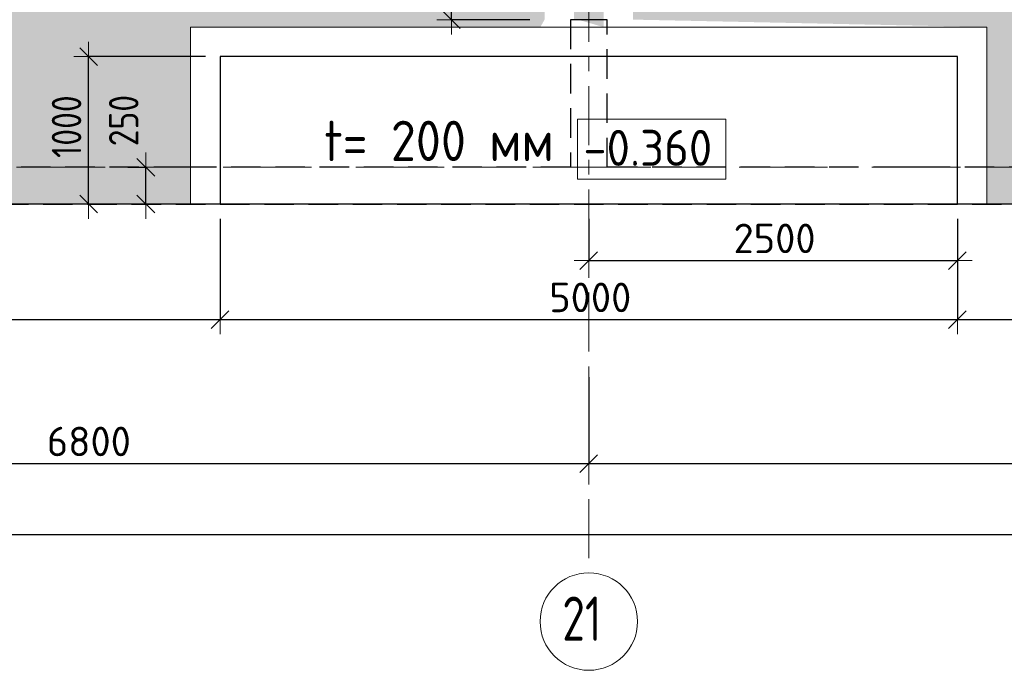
# Model space of a CAD drawing. Header units: metres. Extents: x -38 to 89, y -15 to 19.
# Tile 74 of 120: x 51.09 to 57.77, y -3.41 to 1. Entities that reach past the tile are written whole.
import ezdxf

# ---------------------------------------------------------------- set-up
doc = ezdxf.new("R2010")
doc.units = ezdxf.units.M
doc.header["$PDMODE"] = 65
for name, pattern in [('______11', [0.5, 0.4, -0.05, 0, -0.05]), ('______2', [0.27, 0.2, -0.07]), ('______5', [1.1, 0.8, -0.1, 0.1, -0.1])]:
    doc.linetypes.add(name, pattern=pattern)
for name, color, linetype, lineweight in [('XR$2$Осевая линия (1)', 7, '______5', 13), ('XR$2$Размерная линия (1)', 7, 'Continuous', 13), ('XR$3$Перекрытие (1)', 7, 'Continuous', 35), ('XR$3$Перекрытие (2)', 7, 'Continuous', 35), ('XR$4$Заливка', 7, 'Continuous', 13), ('XR$4$Перекрытие (1)', 7, 'Continuous', 35), ('XR$4$Перекрытие (2)', 7, 'Continuous', 35), ('XR$4$Размерная линия (1)', 7, 'Continuous', 13), ('XR$4$Текст_ примечание', 7, 'Continuous', 13), ('XR$6$Стена (1)', 7, 'Continuous', 35)]:
    doc.layers.add(name, color=color, linetype=linetype, lineweight=lineweight)
doc.styles.add('ISOCPEUR', font='txt')
doc.dimstyles.new('DIMSTYLE_3', dxfattribs={"dimtxt": 0.2, "dimasz": 0.2, "dimexe": 0, "dimexo": 0, "dimgap": 0.1, "dimtad": 2, "dimdec": 0, "dimlfac": 1000, "dimrnd": 5, "dimzin": 12, "dimdsep": 46, "dimtxsty": 'ISOCPEUR', "dimblk1": 'ALL_ML_STRICH', "dimblk2": 'ALL_ML_STRICH', "dimsah": 1, "dimcen": 0, "dimclrd": 7, "dimclre": 256, "dimclrt": 7, "dimadec": 0, "dimazin": 0, "dimtfac": 1, "dimtdec": 0, "dimtix": 1, "dimtmove": 2, "dimatfit": 3, "dimfxl": 0, "dimtzin": 0, "dimlwd": 0, "dimlwe": -3, "dimarcsym": 0})
doc.dimstyles.new('DIMSTYLE_6', dxfattribs={"dimtxt": 0.2, "dimasz": 0.2, "dimexe": 0, "dimexo": 0, "dimgap": 0.1, "dimtad": 2, "dimdec": 0, "dimlfac": 1000, "dimrnd": 5, "dimzin": 12, "dimdsep": 46, "dimtxsty": 'ISOCPEUR', "dimblk1": 'ALL_ML_STRICH', "dimblk2": 'ALL_ML_STRICH', "dimsah": 1, "dimcen": 0, "dimclrd": 7, "dimclre": 256, "dimclrt": 7, "dimadec": 0, "dimazin": 0, "dimtfac": 1, "dimtdec": 0, "dimtix": 1, "dimtmove": 2, "dimatfit": 3, "dimfxl": 0, "dimtvp": 1.2, "dimtzin": 0, "dimlwd": 0, "dimlwe": -3, "dimarcsym": 0})

# ---------------------------------------------------------------- blocks, each defined once
blk = doc.blocks.new('ALL_ML_STRICH')
at = {"color": 0, "linetype": 'ByBlock', "lineweight": -2}
for p, q in [((0, -0.5), (0, 0.5)), ((-1, 0), (0.5, 0)), ((-0.3, -0.3), (0.3, 0.3))]:
    blk.add_line(p, q, dxfattribs=at)
blk = doc.blocks.new('*D16')
at = {"layer": 'DEFPOINTS', "color": 7, "linetype": 'Continuous', "lineweight": 13, "transparency": 33554687}
for p in [(54.95, -1.4027), (48.15, -1.6059), (48.15, -2.009)]:
    blk.add_point(p, dxfattribs=at)
at = {"layer": 'XR$2$Размерная линия (1)', "color": 9, "linetype": 'Continuous', "lineweight": -2, "true_color": 0xc7c7c7, "transparency": 33554687}
for p, q in [((54.95, -1.4227), (54.95, -2.009)), ((48.15, -1.6259), (48.15, -2.009))]:
    blk.add_line(p, q, dxfattribs=at)
at = {"layer": 'XR$2$Размерная линия (1)', "color": 7, "linetype": 'Continuous', "lineweight": -2, "transparency": 33554687}
blk.add_line((48.15, -2.009), (54.95, -2.009), dxfattribs=at)
at = {"layer": 'XR$2$Размерная линия (1)', "color": 7, "linetype": 'Continuous', "lineweight": 13, "transparency": 33554687, "xscale": 0.2, "yscale": 0.2, "zscale": 0.2, "rotation": 180}
blk.add_blockref('ALL_ML_STRICH', (48.15, -2.009), dxfattribs=at)
at = {"layer": 'XR$2$Размерная линия (1)', "color": 7, "linetype": 'Continuous', "lineweight": 13, "transparency": 33554687, "xscale": 0.2, "yscale": 0.2, "zscale": 0.2}
blk.add_blockref('ALL_ML_STRICH', (54.95, -2.009), dxfattribs=at)
at = {"layer": 'XR$2$Размерная линия (1)', "color": 7, "linetype": 'Continuous', "lineweight": 13, "transparency": 33554687, "insert": (51.56, -1.859), "char_height": 0.2, "width": 0.8, "attachment_point": 5, "style": 'ISOCPEUR'}
blk.add_mtext('\\A1;{6800}', dxfattribs=at)
blk = doc.blocks.new('*D17')
at = {"layer": 'DEFPOINTS', "color": 7, "linetype": 'Continuous', "lineweight": 13, "transparency": 33554687}
for p in [(61.6, -1.033), (54.95, -1.4027), (54.95, -2.009)]:
    blk.add_point(p, dxfattribs=at)
at = {"layer": 'XR$2$Размерная линия (1)', "color": 9, "linetype": 'Continuous', "lineweight": -2, "true_color": 0xc7c7c7, "transparency": 33554687}
for p, q in [((61.6, -1.053), (61.6, -2.009)), ((54.95, -1.4227), (54.95, -2.009))]:
    blk.add_line(p, q, dxfattribs=at)
at = {"layer": 'XR$2$Размерная линия (1)', "color": 7, "linetype": 'Continuous', "lineweight": -2, "transparency": 33554687}
blk.add_line((54.95, -2.009), (61.6, -2.009), dxfattribs=at)
at = {"layer": 'XR$2$Размерная линия (1)', "color": 7, "linetype": 'Continuous', "lineweight": 13, "transparency": 33554687, "xscale": 0.2, "yscale": 0.2, "zscale": 0.2, "rotation": 180}
blk.add_blockref('ALL_ML_STRICH', (54.95, -2.009), dxfattribs=at)
at = {"layer": 'XR$2$Размерная линия (1)', "color": 7, "linetype": 'Continuous', "lineweight": 13, "transparency": 33554687, "xscale": 0.2, "yscale": 0.2, "zscale": 0.2}
blk.add_blockref('ALL_ML_STRICH', (61.6, -2.009), dxfattribs=at)
at = {"layer": 'XR$2$Размерная линия (1)', "color": 7, "linetype": 'Continuous', "lineweight": 13, "transparency": 33554687, "insert": (58.285, -1.859), "char_height": 0.2, "width": 0.8, "attachment_point": 5, "style": 'ISOCPEUR'}
blk.add_mtext('\\A1;{6650}', dxfattribs=at)
blk = doc.blocks.new('*D18')
at = {"layer": 'DEFPOINTS', "color": 7, "linetype": 'Continuous', "lineweight": 13, "transparency": 33554687}
for p in [(0.5, -2.3633), (61.6, -2.4001), (0.5, -2.4901)]:
    blk.add_point(p, dxfattribs=at)
at = {"layer": 'XR$2$Размерная линия (1)', "color": 9, "linetype": 'Continuous', "lineweight": -2, "true_color": 0xc7c7c7, "transparency": 33554687}
for p, q in [((0.5, -2.3833), (0.5, -2.4901)), ((61.6, -2.4201), (61.6, -2.4901))]:
    blk.add_line(p, q, dxfattribs=at)
at = {"layer": 'XR$2$Размерная линия (1)', "color": 7, "linetype": 'Continuous', "lineweight": -2, "transparency": 33554687}
blk.add_line((0.5, -2.4901), (61.6, -2.4901), dxfattribs=at)
at = {"layer": 'XR$2$Размерная линия (1)', "color": 7, "linetype": 'Continuous', "lineweight": 13, "transparency": 33554687, "xscale": 0.2, "yscale": 0.2, "zscale": 0.2, "rotation": 180}
blk.add_blockref('ALL_ML_STRICH', (0.5, -2.4901), dxfattribs=at)
at = {"layer": 'XR$2$Размерная линия (1)', "color": 7, "linetype": 'Continuous', "lineweight": 13, "transparency": 33554687, "xscale": 0.2, "yscale": 0.2, "zscale": 0.2}
blk.add_blockref('ALL_ML_STRICH', (61.6, -2.4901), dxfattribs=at)
at = {"layer": 'XR$2$Размерная линия (1)', "color": 7, "linetype": 'Continuous', "lineweight": 13, "transparency": 33554687, "insert": (31.1, -2.3401), "char_height": 0.2, "width": 1, "attachment_point": 5, "style": 'ISOCPEUR'}
blk.add_mtext('\\A1;{61100}', dxfattribs=at)
blk = doc.blocks.new('*D291')
at = {"layer": 'DEFPOINTS', "color": 7, "linetype": 'Continuous', "lineweight": 13, "transparency": 33554687}
for p in [(54.65, 1.4), (54.0188, 1), (54.65, 1)]:
    blk.add_point(p, dxfattribs=at)
at = {"layer": 'XR$4$Размерная линия (1)', "color": 9, "linetype": 'Continuous', "lineweight": -2, "true_color": 0xc7c7c7, "transparency": 33554687}
for p, q in [((54.55, 1.4), (54.0188, 1.4)), ((54.55, 1), (54.0188, 1))]:
    blk.add_line(p, q, dxfattribs=at)
at = {"layer": 'XR$4$Размерная линия (1)', "color": 7, "linetype": 'Continuous', "lineweight": -2, "transparency": 33554687}
blk.add_line((54.0188, 1), (54.0188, 1.4), dxfattribs=at)
at = {"layer": 'XR$4$Размерная линия (1)', "color": 7, "linetype": 'Continuous', "lineweight": 13, "transparency": 33554687, "xscale": 0.2, "yscale": 0.2, "zscale": 0.2}
for p, rotation in [((54.0188, 1.4), 90), ((54.0188, 1), 270)]:
    blk.add_blockref('ALL_ML_STRICH', p, dxfattribs=dict(at, rotation=rotation))
at = {"layer": 'XR$4$Размерная линия (1)', "color": 7, "linetype": 'Continuous', "lineweight": 13, "transparency": 33554687, "insert": (53.6188, 1.5329), "char_height": 0.2, "width": 0.5, "attachment_point": 5, "rotation": 90, "style": 'ISOCPEUR'}
blk.add_mtext('\\W0.83;\\A1;{400}', dxfattribs=at)
blk = doc.blocks.new('*D332')
at = {"layer": 'DEFPOINTS', "color": 7, "linetype": 'Continuous', "lineweight": 13, "transparency": 33554687}
for p in [(51.9251, 0), (51.9096, -0.25), (51.9463, -0.25)]:
    blk.add_point(p, dxfattribs=at)
at = {"layer": 'XR$4$Размерная линия (1)', "color": 9, "linetype": 'Continuous', "lineweight": -2, "true_color": 0xc7c7c7, "transparency": 33554687}
for p, q in [((51.8251, 0), (51.9463, 0)), ((51.9463, -0.25), (51.9463, -0.25))]:
    blk.add_line(p, q, dxfattribs=at)
at = {"layer": 'XR$4$Размерная линия (1)', "color": 7, "linetype": 'Continuous', "lineweight": -2, "transparency": 33554687}
blk.add_line((51.9463, -0.25), (51.9463, 0), dxfattribs=at)
at = {"layer": 'XR$4$Размерная линия (1)', "color": 7, "linetype": 'Continuous', "lineweight": 13, "transparency": 33554687, "xscale": 0.2, "yscale": 0.2, "zscale": 0.2}
for p, rotation in [((51.9463, 0), 90), ((51.9463, -0.25), 270)]:
    blk.add_blockref('ALL_ML_STRICH', p, dxfattribs=dict(at, rotation=rotation))
at = {"layer": 'XR$4$Размерная линия (1)', "color": 7, "linetype": 'Continuous', "lineweight": 13, "transparency": 33554687, "insert": (51.7965, 0.3161), "char_height": 0.2, "width": 0.5, "attachment_point": 5, "rotation": 90, "style": 'ISOCPEUR'}
blk.add_mtext('\\W0.83;\\A1;{250}', dxfattribs=at)
blk = doc.blocks.new('*D333')
at = {"layer": 'DEFPOINTS', "color": 7, "linetype": 'Continuous', "lineweight": 13, "transparency": 33554687}
for p in [(52.45, 0.75), (51.5585, -0.25), (52.0495, -0.25)]:
    blk.add_point(p, dxfattribs=at)
at = {"layer": 'XR$4$Размерная линия (1)', "color": 9, "linetype": 'Continuous', "lineweight": -2, "true_color": 0xc7c7c7, "transparency": 33554687}
for p, q in [((52.35, 0.75), (51.5585, 0.75)), ((51.9495, -0.25), (51.5585, -0.25))]:
    blk.add_line(p, q, dxfattribs=at)
at = {"layer": 'XR$4$Размерная линия (1)', "color": 7, "linetype": 'Continuous', "lineweight": -2, "transparency": 33554687}
blk.add_line((51.5585, -0.25), (51.5585, 0.75), dxfattribs=at)
at = {"layer": 'XR$4$Размерная линия (1)', "color": 7, "linetype": 'Continuous', "lineweight": 13, "transparency": 33554687, "xscale": 0.2, "yscale": 0.2, "zscale": 0.2}
for p, rotation in [((51.5585, 0.75), 90), ((51.5585, -0.25), 270)]:
    blk.add_blockref('ALL_ML_STRICH', p, dxfattribs=dict(at, rotation=rotation))
at = {"layer": 'XR$4$Размерная линия (1)', "color": 7, "linetype": 'Continuous', "lineweight": 13, "transparency": 33554687, "insert": (51.4085, 0.275), "char_height": 0.2, "width": 0.666667, "attachment_point": 5, "rotation": 90, "style": 'ISOCPEUR'}
blk.add_mtext('\\W0.83;\\A1;{1000}', dxfattribs=at)
blk = doc.blocks.new('*D345')
at = {"layer": 'DEFPOINTS', "color": 7, "linetype": 'Continuous', "lineweight": 13, "transparency": 33554687}
for p in [(54.95, -0.25), (57.45, -0.25), (54.95, -0.6326)]:
    blk.add_point(p, dxfattribs=at)
at = {"layer": 'XR$4$Размерная линия (1)', "color": 9, "linetype": 'Continuous', "lineweight": -2, "true_color": 0xc7c7c7, "transparency": 33554687}
for p, q in [((54.95, -0.35), (54.95, -0.6326)), ((57.45, -0.35), (57.45, -0.6326))]:
    blk.add_line(p, q, dxfattribs=at)
at = {"layer": 'XR$4$Размерная линия (1)', "color": 7, "linetype": 'Continuous', "lineweight": -2, "transparency": 33554687}
blk.add_line((54.95, -0.6326), (57.45, -0.6326), dxfattribs=at)
at = {"layer": 'XR$4$Размерная линия (1)', "color": 7, "linetype": 'Continuous', "lineweight": 13, "transparency": 33554687, "xscale": 0.2, "yscale": 0.2, "zscale": 0.2, "rotation": 180}
blk.add_blockref('ALL_ML_STRICH', (54.95, -0.6326), dxfattribs=at)
at = {"layer": 'XR$4$Размерная линия (1)', "color": 7, "linetype": 'Continuous', "lineweight": 13, "transparency": 33554687, "xscale": 0.2, "yscale": 0.2, "zscale": 0.2}
blk.add_blockref('ALL_ML_STRICH', (57.45, -0.6326), dxfattribs=at)
at = {"layer": 'XR$4$Размерная линия (1)', "color": 7, "linetype": 'Continuous', "lineweight": 13, "transparency": 33554687, "insert": (56.21, -0.4826), "char_height": 0.2, "width": 0.8, "attachment_point": 5, "style": 'ISOCPEUR'}
blk.add_mtext('\\A1;{2500}', dxfattribs=at)
blk = doc.blocks.new('*D490')
at = {"layer": 'DEFPOINTS', "color": 7, "linetype": 'Continuous', "lineweight": 13, "transparency": 33554687}
for p in [(48.025, -0.25), (52.45, -0.25), (48.025, -1.0326)]:
    blk.add_point(p, dxfattribs=at)
at = {"layer": 'XR$4$Размерная линия (1)', "color": 9, "linetype": 'Continuous', "lineweight": -2, "true_color": 0xc7c7c7, "transparency": 33554687}
for p, q in [((48.025, -0.35), (48.025, -1.0326)), ((52.45, -0.35), (52.45, -1.0326))]:
    blk.add_line(p, q, dxfattribs=at)
at = {"layer": 'XR$4$Размерная линия (1)', "color": 7, "linetype": 'Continuous', "lineweight": -2, "transparency": 33554687}
blk.add_line((48.025, -1.0326), (52.45, -1.0326), dxfattribs=at)
at = {"layer": 'XR$4$Размерная линия (1)', "color": 7, "linetype": 'Continuous', "lineweight": 13, "transparency": 33554687, "xscale": 0.2, "yscale": 0.2, "zscale": 0.2, "rotation": 180}
blk.add_blockref('ALL_ML_STRICH', (48.025, -1.0326), dxfattribs=at)
at = {"layer": 'XR$4$Размерная линия (1)', "color": 7, "linetype": 'Continuous', "lineweight": 13, "transparency": 33554687, "xscale": 0.2, "yscale": 0.2, "zscale": 0.2}
blk.add_blockref('ALL_ML_STRICH', (52.45, -1.0326), dxfattribs=at)
at = {"layer": 'XR$4$Размерная линия (1)', "color": 7, "linetype": 'Continuous', "lineweight": 13, "transparency": 33554687, "insert": (50.2275, -0.8826), "char_height": 0.2, "width": 0.8, "attachment_point": 5, "style": 'ISOCPEUR'}
blk.add_mtext('\\A1;{4425}', dxfattribs=at)
blk = doc.blocks.new('*D491')
at = {"layer": 'DEFPOINTS', "color": 7, "linetype": 'Continuous', "lineweight": 13, "transparency": 33554687}
for p in [(52.45, -0.25), (57.45, -0.25), (52.45, -1.0326)]:
    blk.add_point(p, dxfattribs=at)
at = {"layer": 'XR$4$Размерная линия (1)', "color": 9, "linetype": 'Continuous', "lineweight": -2, "true_color": 0xc7c7c7, "transparency": 33554687}
for p, q in [((52.45, -0.35), (52.45, -1.0326)), ((57.45, -0.35), (57.45, -1.0326))]:
    blk.add_line(p, q, dxfattribs=at)
at = {"layer": 'XR$4$Размерная линия (1)', "color": 7, "linetype": 'Continuous', "lineweight": -2, "transparency": 33554687}
blk.add_line((52.45, -1.0326), (57.45, -1.0326), dxfattribs=at)
at = {"layer": 'XR$4$Размерная линия (1)', "color": 7, "linetype": 'Continuous', "lineweight": 13, "transparency": 33554687, "xscale": 0.2, "yscale": 0.2, "zscale": 0.2, "rotation": 180}
blk.add_blockref('ALL_ML_STRICH', (52.45, -1.0326), dxfattribs=at)
at = {"layer": 'XR$4$Размерная линия (1)', "color": 7, "linetype": 'Continuous', "lineweight": 13, "transparency": 33554687, "xscale": 0.2, "yscale": 0.2, "zscale": 0.2}
blk.add_blockref('ALL_ML_STRICH', (57.45, -1.0326), dxfattribs=at)
at = {"layer": 'XR$4$Размерная линия (1)', "color": 7, "linetype": 'Continuous', "lineweight": 13, "transparency": 33554687, "insert": (54.96, -0.8826), "char_height": 0.2, "width": 0.8, "attachment_point": 5, "style": 'ISOCPEUR'}
blk.add_mtext('\\A1;{5000}', dxfattribs=at)
blk = doc.blocks.new('*D492')
at = {"layer": 'DEFPOINTS', "color": 7, "linetype": 'Continuous', "lineweight": 13, "transparency": 33554687}
for p in [(57.45, -0.25), (61.85, -0.25), (57.45, -1.0326)]:
    blk.add_point(p, dxfattribs=at)
at = {"layer": 'XR$4$Размерная линия (1)', "color": 9, "linetype": 'Continuous', "lineweight": -2, "true_color": 0xc7c7c7, "transparency": 33554687}
for p, q in [((57.45, -0.35), (57.45, -1.0326)), ((61.85, -0.35), (61.85, -1.0326))]:
    blk.add_line(p, q, dxfattribs=at)
at = {"layer": 'XR$4$Размерная линия (1)', "color": 7, "linetype": 'Continuous', "lineweight": -2, "transparency": 33554687}
blk.add_line((57.45, -1.0326), (61.85, -1.0326), dxfattribs=at)
at = {"layer": 'XR$4$Размерная линия (1)', "color": 7, "linetype": 'Continuous', "lineweight": 13, "transparency": 33554687, "xscale": 0.2, "yscale": 0.2, "zscale": 0.2, "rotation": 180}
blk.add_blockref('ALL_ML_STRICH', (57.45, -1.0326), dxfattribs=at)
at = {"layer": 'XR$4$Размерная линия (1)', "color": 7, "linetype": 'Continuous', "lineweight": 13, "transparency": 33554687, "xscale": 0.2, "yscale": 0.2, "zscale": 0.2}
blk.add_blockref('ALL_ML_STRICH', (61.85, -1.0326), dxfattribs=at)
at = {"layer": 'XR$4$Размерная линия (1)', "color": 7, "linetype": 'Continuous', "lineweight": 13, "transparency": 33554687, "insert": (59.64, -0.8826), "char_height": 0.2, "width": 0.8, "attachment_point": 5, "style": 'ISOCPEUR'}
blk.add_mtext('\\A1;{4400}', dxfattribs=at)

msp = doc.modelspace()

# ---------------------------------------------------------------- hatches: boundary and pattern name
at = {"layer": 'XR$4$Заливка', "linetype": 'Continuous', "lineweight": 13, "true_color": 0xf1f1f1, "transparency": 33554687}
h = msp.add_hatch(color=7, dxfattribs=at)
h.paths.add_polyline_path([(32.725, -0.25), (38.6498, -0.25), (38.6498, 0.95), (41.525, 0.95), (41.525, -0.25), (45.35, -0.25), (45.35, 0.95), (47.8219, 0.95), (47.85, 1), (47.85, 1.4), (48.05, 1.4), (48.05, 1), (48.0781, 1), (48.225, 0.95), (48.225, -0.25), (52.25, -0.25), (52.25, 0.95), (54.6219, 0.95), (54.65, 1), (54.65, 1.4), (54.85, 1.4), (54.85, 1), (54.8781, 1), (55.05, 0.95), (55.05, 1.4), (55.25, 1.4), (55.25, 1), (55.2781, 1), (57.65, 0.95), (57.65, -0.25), (61.85, -0.25), (61.85, 16.65), (54.2, 16.65), (54.2, 15.4), (51.8281, 15.4), (51.8, 15.35), (51.8, 14.95), (51.6, 14.95), (51.6, 15.35), (51.5719, 15.35), (51.425, 15.4), (51.425, 15.3719), (51.375, 15.25), (51.175, 15.25), (51.175, 15.65), (51.375, 15.65), (51.375, 15.6781), (51.425, 15.85), (51.175, 15.85), (51.175, 16.25), (51.375, 16.25), (51.375, 16.2781), (51.425, 16.65), (48.7105, 16.65), (48.71, 14.5903), (45.65, 14.5903), (45.65, 16.65), (42.85, 16.65), (42.85, 11.79), (41.0797, 11.79), (41.0797, 16.65), (32.725, 16.65)])
h.paths.add_polyline_path([(51.375, 12.25), (51.175, 12.25), (51.175, 12.65), (51.375, 12.65)], flags=16)
h.paths.add_polyline_path([(51.175, 13.85), (51.375, 13.85), (51.375, 13.45), (51.175, 13.45)], flags=16)
h.paths.add_polyline_path([(43.05, 15.675), (43.05, 15.625), (43, 15.625), (43, 15.675)], flags=16)
h.paths.add_polyline_path([(43.1, 16.4), (43.2, 16.4), (43.2, 16.2), (43.1, 16.2)], flags=16)
h.paths.add_polyline_path([(47.825, 6.6), (48.025, 6.6), (48.025, 6.25), (47.825, 6.25)], flags=16)
h.paths.add_polyline_path([(51.175, 15.05), (51.375, 15.05), (51.375, 14.65), (51.175, 14.65)], flags=16)
h.paths.add_polyline_path([(33.175, 10), (33.175, 9.65), (32.975, 9.65), (32.975, 10)], flags=16)
h.paths.add_polyline_path([(32.95, 11.29), (32.95, 11.54), (33.2, 11.54), (33.2, 11.29)], flags=16)
h.paths.add_polyline_path([(35.325, 11.68), (35.725, 11.68), (35.725, 11.28), (35.325, 11.28)], flags=16)
h.paths.add_polyline_path([(51.175, 14.45), (51.375, 14.45), (51.375, 14.05), (51.175, 14.05)], flags=16)
h.paths.add_polyline_path([(33.325, 6.79), (33.325, 6.59), (32.975, 6.59), (32.975, 6.79)], flags=16)
h.paths.add_polyline_path([(41.0147, 9.52), (41.5147, 9.52), (41.5147, 9.36), (41.0147, 9.36)], flags=16)
h.paths.add_polyline_path([(51.6, 10.32), (51.95, 10.32), (51.95, 10.12), (51.6, 10.12)], flags=16)
h.paths.add_polyline_path([(51.6, 12.88), (52, 12.88), (52, 12.48), (51.6, 12.48)], flags=16)
h.paths.add_polyline_path([(46.15, 7.2), (46.55, 7.2), (46.55, 6.8), (46.15, 6.8)], flags=16)
h.paths.add_polyline_path([(46.8505, 7.08), (46.8505, 7.28), (47.0505, 7.28), (47.0505, 7.08)], flags=16)
h.paths.add_polyline_path([(47.8505, 7.08), (47.8505, 7.28), (48.0505, 7.28), (48.0505, 7.08)], flags=16)
h.paths.add_polyline_path([(52.125, 9.38), (52.125, 9.22), (51.625, 9.22), (51.625, 9.38)], flags=16)
h.paths.add_polyline_path([(49.96, 9.37), (49.96, 9.12), (49.71, 9.12), (49.71, 9.37)], flags=16)
h.paths.add_polyline_path([(51, 7), (51, 7.2), (51.35, 7.2), (51.35, 7)], flags=16)
h.paths.add_polyline_path([(52.585, 9.38), (52.585, 9.22), (52.285, 9.22), (52.285, 9.38)], flags=16)
h.paths.add_polyline_path([(52.8, 9.4019), (53.15, 9.4019), (53.15, 9.2019), (52.8, 9.2019)], flags=16)
h.paths.add_polyline_path([(53.57, 9), (53.92, 9), (53.92, 8.8), (53.57, 8.8)], flags=16)
h.paths.add_polyline_path([(54.04, 8.8), (54.04, 9), (54.24, 9), (54.24, 8.8)], flags=16)
h.paths.add_polyline_path([(54.425, 6.7), (54.425, 7.1), (54.825, 7.1), (54.825, 6.7)], flags=16)
h.paths.add_polyline_path([(54.945, 10.7), (54.545, 10.7), (54.545, 11.1), (54.945, 11.1)], flags=16)
h.paths.add_polyline_path([(54.62, 8.75), (54.62, 8.95), (54.97, 8.95), (54.97, 8.75)], flags=16)
h.paths.add_polyline_path([(54.825, 6.15), (54.625, 6.15), (54.625, 6.5), (54.825, 6.5)], flags=16)
h.paths.add_polyline_path([(55.075, 6.18), (55.075, 6.58), (55.475, 6.58), (55.475, 6.18)], flags=16)
h.paths.add_polyline_path([(55.125, 5.3), (55.075, 5.3), (55.075, 5.35), (55.125, 5.35)], flags=16)
h.paths.add_polyline_path([(55.075, 5.85), (55.075, 5.9), (55.125, 5.9), (55.125, 5.85)], flags=16)
h.paths.add_polyline_path([(55.275, 10.725), (55.225, 10.725), (55.225, 10.775), (55.275, 10.775)], flags=16)
h.paths.add_polyline_path([(55.775, 10.725), (55.775, 10.775), (55.825, 10.775), (55.825, 10.725)], flags=16)
h.paths.add_polyline_path([(57.2, 6.17), (56.95, 6.17), (56.95, 6.62), (57.2, 6.62)], flags=16)
h.paths.add_polyline_path([(57.2, 9.19), (57.6, 9.19), (57.6, 8.79), (57.2, 8.79)], flags=16)
h.paths.add_polyline_path([(41.35, 1), (41.15, 1), (41.15, 1.4), (41.35, 1.4)], flags=16)
h.paths.add_polyline_path([(61.6, 9.8), (61.4, 9.8), (61.4, 10.3), (61.6, 10.3)], flags=16)
h.paths.add_polyline_path([(33.3499, 8.9317), (33.3499, 8.5317), (32.9499, 8.5317), (32.9499, 8.9317)], flags=16)
h.paths.add_polyline_path([(38.75, 16.35), (38.95, 16.35), (38.95, 16.25), (38.75, 16.25)], flags=16)
h.paths.add_polyline_path([(39.05, 6.85), (38.85, 6.85), (38.85, 7.2), (39.05, 7.2)], flags=16)
h.paths.add_polyline_path([(42.85, 9.125), (42.15, 9.125), (42.15, 9.505), (42.85, 9.505)], flags=16)
h.paths.add_polyline_path([(42.62, 7.17), (43.02, 7.17), (43.02, 6.87), (42.62, 6.87)], flags=16)
h.paths.add_polyline_path([(35.0662, 5.757), (35.081, 5.7366), (35.0888, 5.7126), (35.0888, 5.6874), (35.081, 5.6634), (35.0662, 5.643), (35.0458, 5.6281), (35.0218, 5.6203), (34.9965, 5.6203), (34.9725, 5.6281), (34.9521, 5.643), (34.9373, 5.6634), (34.9295, 5.6874), (34.9295, 5.7126), (34.9373, 5.7366), (34.9521, 5.757), (34.9725, 5.7719), (34.9965, 5.7797), (35.0218, 5.7797), (35.0458, 5.7719)], flags=16)
h.paths.add_polyline_path([(45.15, 7.15), (45.15, 7.2), (45.2, 7.2), (45.2, 7.15)], flags=16)
h.paths.add_polyline_path([(45.75, 7.15), (45.7, 7.15), (45.7, 7.2), (45.75, 7.2)], flags=16)
h.paths.add_polyline_path([(45.9, 11.4), (45.9, 11.65), (46.15, 11.65), (46.15, 11.4)], flags=16)
h.paths.add_polyline_path([(41.935, 9.36), (41.665, 9.36), (41.665, 9.52), (41.935, 9.52)], flags=16)
h.paths.add_polyline_path([(48.275, 5.8), (48.275, 5.85), (48.325, 5.85), (48.325, 5.8)], flags=16)
h.paths.add_polyline_path([(48.625, 11.68), (48.625, 11.28), (48.225, 11.28), (48.225, 11.68)], flags=16)
h.paths.add_polyline_path([(41.35, 6.87), (40.95, 6.87), (40.95, 7.27), (41.35, 7.27)], flags=16)
h.paths.add_polyline_path([(37.1, 4.7), (37.05, 4.7), (37.05, 4.75), (37.1, 4.75)], flags=16)
h.paths.add_polyline_path([(41.575, 6.32), (41.575, 6.67), (41.775, 6.67), (41.775, 6.32)], flags=16)
h.paths.add_polyline_path([(39.2126, 4.76), (39.1874, 4.76), (39.1634, 4.7678), (39.143, 4.7827), (39.1281, 4.8031), (39.1203, 4.8271), (39.1203, 4.8523), (39.1281, 4.8763), (39.143, 4.8967), (39.1634, 4.9116), (39.1874, 4.9194), (39.2126, 4.9194), (39.2366, 4.9116), (39.257, 4.8967), (39.2719, 4.8763), (39.2797, 4.8523), (39.2797, 4.8271), (39.2719, 4.8031), (39.257, 4.7827), (39.2366, 4.7678)], flags=16)
h.paths.add_polyline_path([(42.005, 6.87), (41.605, 6.87), (41.605, 7.27), (42.005, 7.27)], flags=16)
h.paths.add_polyline_path([(37.1, 4.2), (37.1, 4.15), (37.05, 4.15), (37.05, 4.2)], flags=16)
h.paths.add_polyline_path([(41.1259, 6.47), (41.1259, 6.67), (41.3259, 6.67), (41.3259, 6.47)], flags=16)
h.paths.add_polyline_path([(48.65, 6.8), (48.25, 6.8), (48.25, 7.2), (48.65, 7.2)], flags=16)
h.paths.add_polyline_path([(48.275, 6.35), (48.275, 6.4), (48.325, 6.4), (48.325, 6.35)], flags=16)
h.paths.add_polyline_path([(48.87, 11.08), (48.87, 10.88), (48.52, 10.88), (48.52, 11.08)], flags=16)
h.paths.add_polyline_path([(49.4, 6.8), (49.4, 7.1), (49.8, 7.1), (49.8, 6.8)], flags=16)

# ---------------------------------------------------------------- linework, layer by layer
at = {"layer": 'XR$2$Осевая линия (1)', "color": 253, "linetype": '______11', "lineweight": 13, "true_color": 0xa0a0a0, "transparency": 33554687}
for p, q in [((54.95, -2.65), (54.95, 8.98)), ((-2.63, 0), (62.6, 0))]:
    msp.add_line(p, q, dxfattribs=at)
at = {"layer": 'XR$2$Осевая линия (1)', "color": 7, "linetype": 'Continuous', "lineweight": 13, "transparency": 33554687}
msp.add_circle((54.9504, -3.0799), 0.3304, dxfattribs=at)
at = {"layer": 'XR$3$Перекрытие (1)', "color": 7, "linetype": 'Continuous', "lineweight": 13, "transparency": 33554687}
for p, q in [((52.45, -0.25), (52.45, 0.75)), ((52.45, 0.75), (57.45, 0.75)), ((57.45, 0.75), (57.45, -0.25)), ((48.025, -0.25), (52.45, -0.25)), ((57.45, -0.25), (61.85, -0.25))]:
    msp.add_line(p, q, dxfattribs=at)
at = {"layer": 'XR$3$Перекрытие (2)', "color": 7, "linetype": 'Continuous', "lineweight": 13, "transparency": 33554687}
for p, q in [((52.25, 0.95), (52.25, -0.25)), ((57.65, 0.95), (52.25, 0.95)), ((57.65, -0.25), (57.65, 0.95)), ((52.25, -0.25), (57.65, -0.25))]:
    msp.add_line(p, q, dxfattribs=at)
at = {"layer": 'XR$4$Перекрытие (1)', "color": 7, "linetype": 'Continuous', "lineweight": 25, "transparency": 33554687}
for p, q in [((52.45, 0.75), (52.45, -0.25)), ((57.45, 0.75), (52.45, 0.75)), ((57.45, -0.25), (57.45, 0.75)), ((52.45, -0.25), (48.025, -0.25)), ((61.85, -0.25), (57.45, -0.25))]:
    msp.add_line(p, q, dxfattribs=at)
at = {"layer": 'XR$4$Перекрытие (2)', "color": 7, "linetype": '______2', "lineweight": 18, "transparency": 33554687}
for p, q in [((52.25, -0.25), (52.25, 0.95)), ((52.25, 0.95), (57.65, 0.95)), ((57.65, 0.95), (57.65, -0.25))]:
    msp.add_line(p, q, dxfattribs=at)
at = {"layer": 'XR$4$Перекрытие (2)', "color": 7, "linetype": 'Continuous', "lineweight": 25, "transparency": 33554687}
msp.add_line((57.45, -0.25), (52.45, -0.25), dxfattribs=at)
at = {"layer": 'XR$4$Текст_ примечание', "color": 7, "linetype": 'Continuous', "lineweight": 13, "transparency": 33554687}
msp.add_lwpolyline([(54.8727, -0.0802), (55.8802, -0.0802), (55.8802, 0.326), (54.8727, 0.326), (54.8727, -0.0802)], dxfattribs=at)
at = {"layer": 'XR$6$Стена (1)', "color": 253, "linetype": '______2', "lineweight": -3, "true_color": 0xa0a0a0, "transparency": 33554687}
for p, q in [((54.995, 1), (54.825, 1)), ((54.825, 1), (54.825, 0)), ((55.075, 1), (54.995, 1)), ((55.075, 0), (55.075, 1)), ((52.1998, 0), (50.17, 0)), ((52.3198, 0), (52.1998, 0)), ((54.825, 0), (52.3198, 0)), ((57.08, 0), (55.075, 0)), ((57.2, 0), (57.08, 0)), ((61.6, 0), (57.2, 0)), ((48.25, -0.25), (61.6, -0.25))]:
    msp.add_line(p, q, dxfattribs=at)

# ---------------------------------------------------------------- texts
at = {"layer": 'XR$2$Осевая линия (1)', "color": 7, "linetype": 'Continuous', "lineweight": 13, "transparency": 33554687, "insert": (54.7704, -3.2104), "char_height": 0.3, "width": 0.472281, "attachment_point": 7, "style": 'ISOCPEUR'}
msp.add_mtext('\\W0.75;21', dxfattribs=at)
at = {"layer": 'XR$4$Текст_ примечание', "color": 7, "linetype": 'Continuous', "lineweight": 13, "transparency": 33554687, "attachment_point": 7, "style": 'ISOCPEUR'}
for s, insert, char_height, width in [('\\A1;{\\fISOCPEUR|i0|b0;\\H0.273000;\\W0.909091;\\C7;t= 200 мм}\\P', (53.155, 0.0422), 0.273, 1.65894), ('\\W0.95;-0.360', (54.9133, 0.0092), 0.24375, 1.041166)]:
    msp.add_mtext(s, dxfattribs=dict(at, insert=insert, char_height=char_height, width=width))

# ---------------------------------------------------------------- dimensions: what is measured, and where the dimension line sits
at = {"layer": 'XR$2$Размерная линия (1)', "color": 7, "linetype": 'Continuous', "lineweight": 13, "transparency": 33554687}
for base, p1, p2, picture, middle in [((61.6, -2.009), (54.95, -1.4227), (61.6, -1.053), '*D17', (58.285, -1.859)), ((54.95, -2.009), (48.15, -1.6259), (54.95, -1.4227), '*D16', (51.56, -1.859)), ((61.6, -2.4901), (0.5, -2.3833), (61.6, -2.4201), '*D18', (31.1, -2.3401))]:
    dim = msp.add_linear_dim(base=base, p1=p1, p2=p2, dimstyle='DIMSTYLE_3', override={"dimpost": '<>', "dimclrd": 7, "dimclre": 9, "dimclrt": 7, "dimlwd": 0, "dimlwe": 65533}, dxfattribs=at)
    dim.commit()
    dim.dimension.update_dxf_attribs({"geometry": picture, "text_midpoint": middle, "dimtype": 160})
at = {"layer": 'XR$4$Размерная линия (1)', "color": 7, "linetype": 'Continuous', "lineweight": 13, "transparency": 33554687}
for base, p1, p2, dimstyle, picture, middle in [((54.0188, 1.4), (54.55, 1), (54.55, 1.4), 'DIMSTYLE_6', '*D291', (53.6188, 1.5329)), ((51.5585, 0.75), (51.9495, -0.25), (52.35, 0.75), 'DIMSTYLE_3', '*D333', (51.4085, 0.275)), ((51.9463, 0), (51.9463, -0.25), (51.8251, 0), 'DIMSTYLE_6', '*D332', (51.7965, 0.3161))]:
    dim = msp.add_linear_dim(base=base, p1=p1, p2=p2, angle=90, dimstyle=dimstyle, override={"dimpost": '<>', "dimclrd": 7, "dimclre": 9, "dimclrt": 7, "dimlwd": 0, "dimlwe": 65533}, dxfattribs=at)
    dim.commit()
    dim.dimension.update_dxf_attribs({"geometry": picture, "text_midpoint": middle, "dimtype": 160})
for base, p1, p2, picture, middle in [((52.45, -1.0326), (48.025, -0.35), (52.45, -0.35), '*D490', (50.2275, -0.8826)), ((57.45, -1.0326), (52.45, -0.35), (57.45, -0.35), '*D491', (54.96, -0.8826)), ((57.45, -0.6326), (54.95, -0.35), (57.45, -0.35), '*D345', (56.21, -0.4826)), ((61.85, -1.0326), (57.45, -0.35), (61.85, -0.35), '*D492', (59.64, -0.8826))]:
    dim = msp.add_linear_dim(base=base, p1=p1, p2=p2, dimstyle='DIMSTYLE_3', override={"dimpost": '<>', "dimclrd": 7, "dimclre": 9, "dimclrt": 7, "dimlwd": 0, "dimlwe": 65533}, dxfattribs=at)
    dim.commit()
    dim.dimension.update_dxf_attribs({"geometry": picture, "text_midpoint": middle, "dimtype": 160})

doc.saveas('drawing.dxf')
